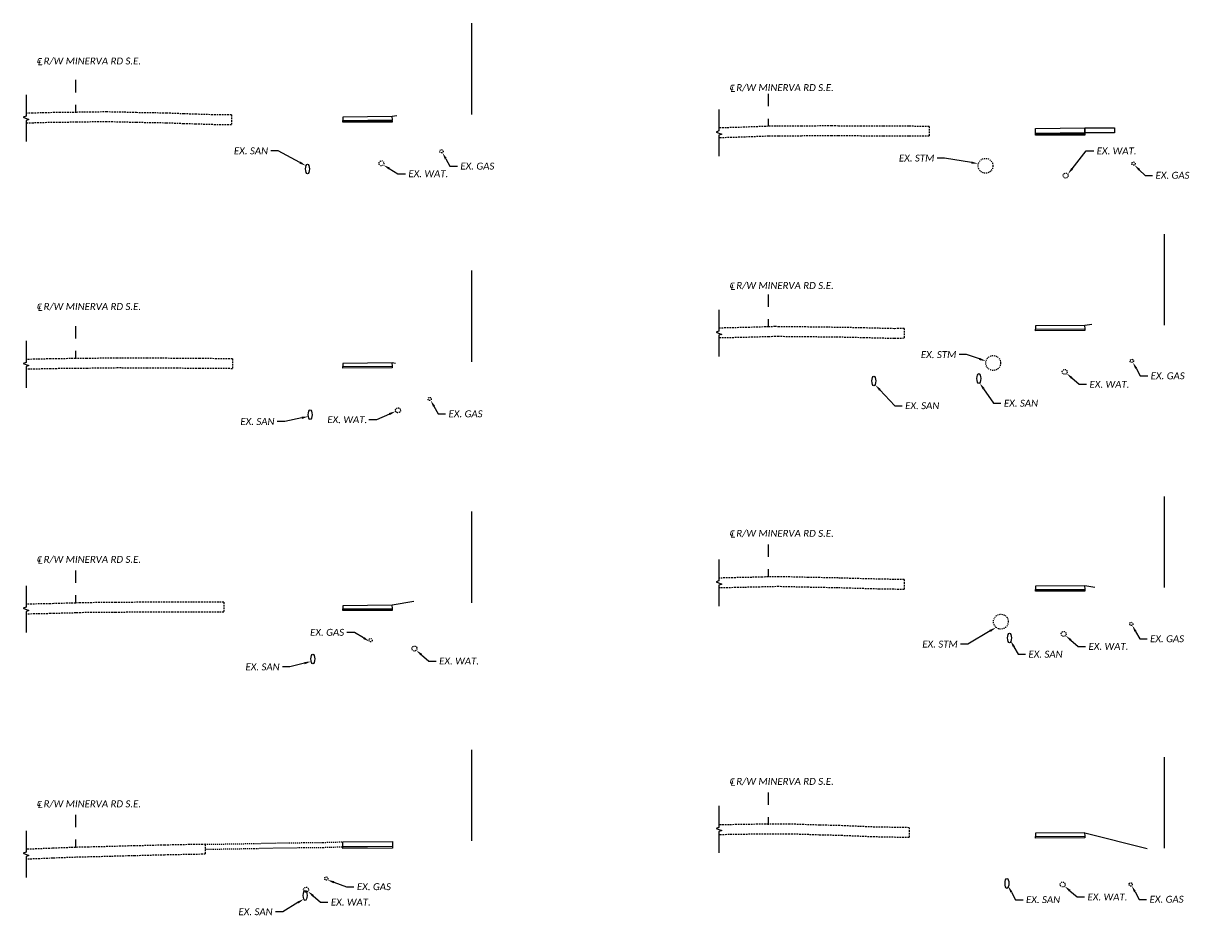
# Model space of a CAD drawing. Header units: feet. Extents: x 2307298 to 2307817, y 363952 to 364207.
# Tile 5 of 8: x 2307561 to 2307679, y 364012 to 364104. Entities that reach past the tile are written whole.
import ezdxf
from ezdxf import colors
from ezdxf.entities.mleader import LeaderData, LeaderLine
from ezdxf.math import Vec2, Vec3

# ---------------------------------------------------------------- set-up
doc = ezdxf.new("R2010")
doc.units = ezdxf.units.FT
doc.header["$MEASUREMENT"] = 0
for name, pattern in [('2', [0.1, 0.06, -0.04]), ('5', [0.1, 0.05, -0.05]), ('cl5', [25, 1.25, -1.25, 20, -1.25, 1.25]), ('OhDOT_USTN3', [0.22, 0.165, -0.055]), ('OhDOT_USTN5', [0.11, 0.055, -0.055]), ('rowex', [0])]:
    doc.linetypes.add(name, pattern=pattern)
for name, color, linetype in [('PF_X_Gas', 2, '5'), ('PF_X_Sanitary_Line', 3, '2'), ('PF_X_Storm_Sewer', 121, '5'), ('PF_X_Water', 131, '5'), ('PV_P_Drive', 230, 'Continuous'), ('PV_P_Walk', 231, 'Continuous'), ('PV_X_Driveway', 7, 'OhDOT_USTN5'), ('RW_X_CL_5', 6, 'cl5'), ('RW_X_Fee_RW', 6, 'rowex'), ('UT_X_Sanitary_Cells', 3, 'Continuous'), ('XS_P_Finished_Grade_Seeded', 3, 'Continuous'), ('XS_P_Pavt_Layers', 251, 'Continuous'), ('XS_X_Pavt', 133, 'OhDOT_USTN3')]:
    doc.layers.add(name, color=color, linetype=linetype)
doc.styles.add('Slanted Normal (0.14) Font 31', font='calibrii.ttf', dxfattribs={"height": 0.14})
doc.styles.add('Slanted-Normal', font='calibrii.ttf', dxfattribs={"height": 0.14})

# ---------------------------------------------------------------- blocks, each defined once
blk = doc.blocks.new('Walk_Agg_Base')
at = {"layer": 'XS_P_Pavt_Layers'}
blk.add_lwpolyline([(0, 0), (5, 0), (5, -0.17), (0, -0.17)], close=True, dxfattribs=at)

msp = doc.modelspace()

# ---------------------------------------------------------------- linework, layer by layer
at = {"layer": 'PF_X_Gas'}
for centre in [(2307603.49, 364090.61), (2307673.42, 364089.36), (2307673.25, 364069.42), (2307602.3, 364065.58), (2307673.2, 364042.85), (2307596.33, 364041.21), (2307591.86, 364017.12), (2307673.14, 364016.53)]:
    msp.add_circle(centre, 0.167, dxfattribs=at)
at = {"layer": 'PF_X_Storm_Sewer'}
for centre in [(2307658.47, 364089.14), (2307659.25, 364069.21), (2307660.02, 364043.08)]:
    msp.add_circle(centre, 0.75, dxfattribs=at)
at = {"layer": 'PF_X_Water'}
for centre in [(2307597.43, 364089.39), (2307666.57, 364088.15), (2307666.47, 364068.32), (2307599.1, 364064.43), (2307666.37, 364041.84), (2307600.76, 364040.36), (2307666.27, 364016.52), (2307589.81, 364016)]:
    msp.add_circle(centre, 0.25, dxfattribs=at)
at = {"layer": 'PV_P_Drive'}
msp.add_lwpolyline([(2307668.52, 364092.98), (2307671.52, 364092.97), (2307671.52, 364092.47), (2307668.52, 364092.48)], close=True, dxfattribs=at)
at = {"layer": 'PV_P_Walk'}
for points in [[(2307593.52, 364094.06), (2307593.52, 364093.73), (2307598.53, 364093.78), (2307598.52, 364094.11)], [(2307663.52, 364092.9), (2307668.52, 364092.98), (2307668.52, 364092.48), (2307663.52, 364092.4)], [(2307663.52, 364072.96), (2307663.52, 364072.63), (2307668.53, 364072.68), (2307668.52, 364073.01)], [(2307593.52, 364069.18), (2307593.52, 364068.85), (2307598.53, 364068.9), (2307598.52, 364069.23)], [(2307663.52, 364046.65), (2307663.52, 364046.32), (2307668.53, 364046.37), (2307668.52, 364046.7)], [(2307593.52, 364044.69), (2307593.52, 364044.36), (2307598.53, 364044.41), (2307598.52, 364044.74)], [(2307663.52, 364021.69), (2307663.52, 364021.36), (2307668.53, 364021.41), (2307668.52, 364021.74)], [(2307593.53, 364020.83), (2307598.53, 364020.87), (2307598.53, 364020.37), (2307593.53, 364020.33)]]:
    msp.add_lwpolyline(points, close=True, dxfattribs=at)
at = {"layer": 'PV_X_Driveway'}
for points in [[(2307579.63, 364020.58), (2307584.51, 364020.66), (2307586.52, 364020.71), (2307589.58, 364020.75), (2307591.52, 364020.77), (2307593.53, 364020.83)], [(2307579.64, 364020.08), (2307584.52, 364020.16), (2307586.53, 364020.21), (2307589.59, 364020.25), (2307591.53, 364020.27), (2307593.54, 364020.33)]]:
    msp.add_lwpolyline(points, dxfattribs=at)
at = {"layer": 'RW_X_CL_5'}
for points in [[(2307566.52, 364097.81), (2307566.52, 364094.54)], [(2307636.52, 364096.4), (2307636.52, 364093.13)], [(2307636.52, 364076.14), (2307636.52, 364072.87)], [(2307566.52, 364072.93), (2307566.52, 364069.66)], [(2307636.52, 364050.87), (2307636.52, 364047.6)], [(2307566.52, 364048.24), (2307566.52, 364044.96)], [(2307636.52, 364025.82), (2307636.52, 364022.54)], [(2307566.52, 364023.55), (2307566.52, 364020.27)]]:
    msp.add_lwpolyline(points, dxfattribs=at)
at = {"layer": 'RW_X_Fee_RW'}
for points in [[(2307606.52, 364103.54), (2307606.52, 364094.33)], [(2307676.52, 364082.24), (2307676.52, 364073.04)], [(2307606.52, 364078.55), (2307606.52, 364069.34)], [(2307676.52, 364055.74), (2307676.52, 364046.53)], [(2307606.52, 364054.2), (2307606.52, 364044.99)], [(2307606.52, 364030.14), (2307606.52, 364020.93)], [(2307676.52, 364029.39), (2307676.52, 364020.18)]]:
    msp.add_lwpolyline(points, dxfattribs=at)
at = {"layer": 'UT_X_Sanitary_Cells'}
for centre in [(2307589.96, 364088.82), (2307647.19, 364067.4), (2307657.8, 364067.64), (2307590.23, 364063.99), (2307660.89, 364041.43), (2307590.5, 364039.31), (2307660.64, 364016.63), (2307589.72, 364015.41)]:
    msp.add_ellipse(centre, major_axis=(0, 0.5), ratio=0.384346, dxfattribs=at)
at = {"layer": 'XS_P_Finished_Grade_Seeded'}
for points in [[(2307598.98, 364094.19), (2307598.52, 364094.11)], [(2307669.22, 364073.12), (2307668.52, 364073.01)], [(2307598.86, 364069.17), (2307598.52, 364069.23)], [(2307669.53, 364046.53), (2307668.52, 364046.7)], [(2307600.7, 364045.11), (2307598.52, 364044.74)], [(2307668.52, 364021.74), (2307674.8, 364020.17)]]:
    msp.add_lwpolyline(points, dxfattribs=at)
at = {"layer": 'XS_X_Pavt', "linetype": 'Continuous'}
for points in [[(2307561.52, 364096.32), (2307561.52, 364094.14), (2307561.24, 364094.04), (2307561.81, 364093.83), (2307561.52, 364093.73), (2307561.52, 364091.58)], [(2307631.52, 364094.83), (2307631.52, 364092.66), (2307631.24, 364092.55), (2307631.81, 364092.35), (2307631.52, 364092.24), (2307631.52, 364090.1)], [(2307631.52, 364074.6), (2307631.52, 364072.43), (2307631.24, 364072.32), (2307631.81, 364072.11), (2307631.52, 364072.01), (2307631.52, 364069.87)], [(2307561.52, 364071.46), (2307561.52, 364069.28), (2307561.24, 364069.18), (2307561.81, 364068.97), (2307561.52, 364068.87), (2307561.52, 364066.72)], [(2307631.52, 364049.37), (2307631.52, 364047.19), (2307631.24, 364047.09), (2307631.81, 364046.88), (2307631.52, 364046.78), (2307631.52, 364044.63)], [(2307561.52, 364046.71), (2307561.52, 364044.53), (2307561.24, 364044.43), (2307561.81, 364044.22), (2307561.52, 364044.12), (2307561.52, 364041.97)], [(2307631.52, 364024.46), (2307631.52, 364022.28), (2307631.24, 364022.18), (2307631.81, 364021.97), (2307631.52, 364021.87), (2307631.52, 364019.72)], [(2307561.52, 364021.95), (2307561.52, 364019.77), (2307561.24, 364019.67), (2307561.81, 364019.46), (2307561.52, 364019.35), (2307561.52, 364017.21)]]:
    msp.add_lwpolyline(points, dxfattribs=at)
at = {"layer": 'XS_X_Pavt'}
for points in [[(2307582.27, 364094.29), (2307580.66, 364094.29), (2307578.7, 364094.35), (2307577.47, 364094.39), (2307575.71, 364094.46), (2307574.42, 364094.48), (2307572.66, 364094.51), (2307571.37, 364094.55), (2307569.68, 364094.58), (2307568.33, 364094.57), (2307566.62, 364094.54), (2307564.95, 364094.52), (2307563.59, 364094.5), (2307562.19, 364094.46), (2307561.52, 364094.44)], [(2307582.27, 364094.29), (2307582.27, 364093.29), (2307580.65, 364093.29), (2307578.67, 364093.35), (2307577.43, 364093.39), (2307575.68, 364093.46), (2307574.4, 364093.48), (2307572.64, 364093.51), (2307571.35, 364093.55), (2307569.67, 364093.58), (2307568.34, 364093.57), (2307566.63, 364093.54), (2307564.96, 364093.52), (2307563.61, 364093.5), (2307562.22, 364093.46), (2307561.55, 364093.44)], [(2307652.77, 364093.12), (2307650.71, 364093.13), (2307648.84, 364093.14), (2307648.13, 364093.14), (2307645.89, 364093.15), (2307643.6, 364093.16), (2307642.91, 364093.17), (2307639.88, 364093.15), (2307637.53, 364093.14), (2307636.52, 364093.13), (2307633.87, 364093.03), (2307631.52, 364092.96)], [(2307652.77, 364093.12), (2307652.77, 364092.12), (2307650.71, 364092.13), (2307648.83, 364092.14), (2307648.13, 364092.14), (2307645.89, 364092.15), (2307643.59, 364092.16), (2307642.91, 364092.17), (2307639.88, 364092.15), (2307637.54, 364092.14), (2307636.55, 364092.13), (2307633.9, 364092.03), (2307631.55, 364091.96)], [(2307650.24, 364072.71), (2307649.23, 364072.68), (2307646.57, 364072.75), (2307646.25, 364072.76), (2307643.58, 364072.81), (2307640.59, 364072.85), (2307637.6, 364072.88), (2307637.22, 364072.89), (2307636.52, 364072.87), (2307634.61, 364072.81), (2307633.82, 364072.79), (2307631.52, 364072.74)], [(2307650.24, 364072.71), (2307650.24, 364071.71), (2307649.24, 364071.68), (2307646.54, 364071.75), (2307646.22, 364071.76), (2307643.56, 364071.82), (2307640.58, 364071.85), (2307637.59, 364071.88), (2307637.23, 364071.88), (2307636.55, 364071.87), (2307634.63, 364071.81), (2307633.84, 364071.79), (2307631.55, 364071.74)], [(2307582.38, 364069.64), (2307580.8, 364069.65), (2307579.04, 364069.66), (2307576.81, 364069.68), (2307573.76, 364069.7), (2307570.72, 364069.71), (2307567.66, 364069.67), (2307566.52, 364069.66), (2307564.62, 364069.64), (2307563.98, 364069.63), (2307561.83, 364069.58), (2307561.52, 364069.57)], [(2307582.38, 364069.64), (2307582.38, 364068.64), (2307580.79, 364068.65), (2307579.03, 364068.66), (2307576.8, 364068.68), (2307573.76, 364068.7), (2307570.73, 364068.71), (2307567.68, 364068.67), (2307566.53, 364068.66), (2307564.63, 364068.64), (2307564, 364068.63), (2307561.85, 364068.58), (2307561.55, 364068.57)], [(2307650.25, 364047.33), (2307647.8, 364047.37), (2307644.86, 364047.45), (2307643.59, 364047.49), (2307640.56, 364047.55), (2307637.59, 364047.62), (2307636.52, 364047.6), (2307635.9, 364047.58), (2307633.2, 364047.52), (2307631.57, 364047.48)], [(2307650.25, 364047.33), (2307650.25, 364046.33), (2307647.77, 364046.37), (2307644.83, 364046.45), (2307643.56, 364046.49), (2307640.54, 364046.55), (2307637.59, 364046.62), (2307636.55, 364046.6), (2307635.92, 364046.58), (2307633.23, 364046.52), (2307631.59, 364046.48)], [(2307581.51, 364045.05), (2307579.08, 364045.05), (2307576.34, 364045.05), (2307576.08, 364045.05), (2307573.37, 364045.04), (2307570.59, 364045.01), (2307570.28, 364045.01), (2307567.34, 364044.99), (2307566.99, 364044.98), (2307566.52, 364044.96), (2307564.33, 364044.9), (2307563.95, 364044.89), (2307561.52, 364044.84)], [(2307581.51, 364045.05), (2307581.51, 364044.05), (2307579.08, 364044.05), (2307576.34, 364044.05), (2307576.08, 364044.05), (2307573.38, 364044.04), (2307570.6, 364044.01), (2307570.29, 364044.01), (2307567.36, 364043.99), (2307567.02, 364043.98), (2307566.55, 364043.96), (2307564.35, 364043.9), (2307563.98, 364043.89), (2307561.55, 364043.84)], [(2307650.74, 364022.26), (2307647.01, 364022.33), (2307644.01, 364022.46), (2307641.69, 364022.52), (2307638.68, 364022.62), (2307636.52, 364022.62), (2307632.57, 364022.56), (2307631.52, 364022.54)], [(2307650.74, 364022.26), (2307650.74, 364021.26), (2307646.98, 364021.33), (2307643.97, 364021.46), (2307641.66, 364021.52), (2307638.66, 364021.62), (2307636.53, 364021.62), (2307632.59, 364021.56), (2307631.54, 364021.54)], [(2307579.63, 364020.58), (2307578.05, 364020.55), (2307575.49, 364020.5), (2307575.49, 364020.5), (2307572.5, 364020.42), (2307571.89, 364020.41), (2307569.51, 364020.34), (2307567.82, 364020.3), (2307566.52, 364020.27), (2307564.19, 364020.18), (2307561.52, 364020.07)], [(2307579.63, 364020.58), (2307579.63, 364019.58), (2307578.07, 364019.55), (2307575.51, 364019.5), (2307572.52, 364019.42), (2307571.92, 364019.41), (2307569.53, 364019.34), (2307567.85, 364019.3), (2307566.55, 364019.27), (2307564.23, 364019.18), (2307561.56, 364019.07)]]:
    msp.add_lwpolyline(points, dxfattribs=at)

# ---------------------------------------------------------------- block references
at = {"layer": 'PV_P_Walk'}
for p, rotation in [((2307593.52, 364093.73), 6.665707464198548e-10), ((2307663.52, 364072.63), 0.5729386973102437), ((2307593.52, 364068.85), 0.5729386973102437), ((2307593.52, 364044.36), 359.9999999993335), ((2307663.52, 364021.36), 0.5729386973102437), ((2307593.54, 364020.33), 0.5393528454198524)]:
    msp.add_blockref('Walk_Agg_Base', p, dxfattribs=dict(at, rotation=rotation))
for p in [(2307663.52, 364092.4), (2307663.52, 364046.32)]:
    msp.add_blockref('Walk_Agg_Base', p, dxfattribs=at)

# ---------------------------------------------------------------- texts
at = {"layer": 'RW_X_CL_5', "char_height": 0.7, "width": 16.923, "attachment_point": 1, "style": 'Slanted-Normal'}
for insert in [(2307562.5, 364100.23), (2307632.5, 364097.54), (2307632.5, 364077.54), (2307562.5, 364075.42), (2307632.5, 364052.5), (2307562.5, 364049.87), (2307632.5, 364027.44), (2307562.5, 364025.17)]:
    msp.add_mtext('{\\fISOCPEUR|b0|i1|c0|p34;\\H1.21429x;℄} R/W MINERVA RD S.E.', dxfattribs=dict(at, insert=insert))

# ---------------------------------------------------------------- leaders
at = {"layer": 'PF_X_Gas'}
ml = msp.add_multileader_mtext('Standard', dxfattribs=at)
ml.set_content('EX. GAS', color=256, style='Slanted Normal (0.14) Font 31')
ml.set_leader_properties(color=9, linetype='Continuous', lineweight=-1)
ml.build(insert=Vec2(0, 0))
ml.multileader.update_dxf_attribs({"text_left_attachment_type": 2, "text_right_attachment_type": 2, "dogleg_length": 0.15, "arrow_head_size": 0.7, "scale": 5})
ctx = ml.context
ctx.base_point, ctx.scale, ctx.char_height, ctx.arrow_head_size, ctx.landing_gap_size, ctx.plane_origin = Vec3(2307605.1, 364089.1), 5, 0.7, 0.7, 0.3, Vec3(2307603.59, 364090.47)
ctx.left_attachment, ctx.right_attachment = 2, 2
notes = []
notes.append((ctx, [(0, (1, 1, 0), (2307604.35, 364089.1), (1, 0), 0.75, [(0, [(2307603.59, 364090.47)], 0, [])])]))
ctx.mtext.insert, ctx.mtext.flow_direction = Vec3(2307605.4, 364089.46), 5
ml = msp.add_multileader_mtext('Standard', dxfattribs=at)
ml.set_content('EX. GAS', color=256, style='Slanted Normal (0.14) Font 31')
ml.set_leader_properties(color=9, linetype='Continuous', lineweight=-1)
ml.build(insert=Vec2(0, 0))
ml.multileader.update_dxf_attribs({"text_left_attachment_type": 2, "text_right_attachment_type": 2, "dogleg_length": 0.15, "arrow_head_size": 0.7, "scale": 5})
ctx = ml.context
ctx.base_point, ctx.scale, ctx.char_height, ctx.arrow_head_size, ctx.landing_gap_size, ctx.plane_origin = Vec3(2307675.35, 364088.17), 5, 0.7, 0.7, 0.3, Vec3(2307673.51, 364089.22)
ctx.left_attachment, ctx.right_attachment = 2, 2
notes.append((ctx, [(0, (1, 1, 0), (2307674.6, 364088.17), (1, 0), 0.75, [(0, [(2307673.51, 364089.22)], 0, [])])]))
ctx.mtext.insert, ctx.mtext.flow_direction = Vec3(2307675.65, 364088.53), 5
ml = msp.add_multileader_mtext('Standard', dxfattribs=at)
ml.set_content('EX. GAS', color=256, style='Slanted Normal (0.14) Font 31')
ml.set_leader_properties(color=9, linetype='Continuous', lineweight=-1)
ml.build(insert=Vec2(0, 0))
ml.multileader.update_dxf_attribs({"text_left_attachment_type": 2, "text_right_attachment_type": 2, "dogleg_length": 0.15, "arrow_head_size": 0.7, "scale": 5})
ctx = ml.context
ctx.base_point, ctx.scale, ctx.char_height, ctx.arrow_head_size, ctx.landing_gap_size, ctx.plane_origin = Vec3(2307674.86, 364067.91), 5, 0.7, 0.7, 0.3, Vec3(2307673.35, 364069.29)
ctx.left_attachment, ctx.right_attachment = 2, 2
notes.append((ctx, [(0, (1, 1, 0), (2307674.11, 364067.91), (1, 0), 0.75, [(0, [(2307673.35, 364069.29)], 0, [])])]))
ctx.mtext.insert, ctx.mtext.flow_direction = Vec3(2307675.16, 364068.27), 5
ml = msp.add_multileader_mtext('Standard', dxfattribs=at)
ml.set_content('EX. GAS', color=256, style='Slanted Normal (0.14) Font 31')
ml.set_leader_properties(color=9, linetype='Continuous', lineweight=-1)
ml.build(insert=Vec2(0, 0))
ml.multileader.update_dxf_attribs({"text_left_attachment_type": 2, "text_right_attachment_type": 2, "dogleg_length": 0.15, "arrow_head_size": 0.7, "scale": 5})
ctx = ml.context
ctx.base_point, ctx.scale, ctx.char_height, ctx.arrow_head_size, ctx.landing_gap_size, ctx.plane_origin = Vec3(2307603.91, 364064.07), 5, 0.7, 0.7, 0.3, Vec3(2307602.4, 364065.45)
ctx.left_attachment, ctx.right_attachment = 2, 2
notes.append((ctx, [(0, (1, 1, 0), (2307603.16, 364064.07), (1, 0), 0.75, [(0, [(2307602.4, 364065.45)], 0, [])])]))
ctx.mtext.insert, ctx.mtext.flow_direction = Vec3(2307604.21, 364064.43), 5
ml = msp.add_multileader_mtext('Standard', dxfattribs=at)
ml.set_content('EX. GAS', color=256, style='Slanted Normal (0.14) Font 31')
ml.set_leader_properties(color=9, linetype='Continuous', lineweight=-1)
ml.build(insert=Vec2(0, 0))
ml.multileader.update_dxf_attribs({"text_left_attachment_type": 2, "text_right_attachment_type": 2, "dogleg_length": 0.15, "arrow_head_size": 0.7, "scale": 5})
ctx = ml.context
ctx.base_point, ctx.scale, ctx.char_height, ctx.arrow_head_size, ctx.landing_gap_size, ctx.plane_origin = Vec3(2307589.92, 364041.99), 5, 0.7, 0.7, 0.3, Vec3(2307596.42, 364041.07)
ctx.left_attachment, ctx.right_attachment = 2, 2
notes.append((ctx, [(1, (1, 1, 0), (2307594.69, 364041.99), (-1, 0), 0.75, [(0, [(2307596.23, 364041.07)], 0, [])])]))
ctx.mtext.insert, ctx.mtext.flow_direction = Vec3(2307590.22, 364042.35), 5
ml = msp.add_multileader_mtext('Standard', dxfattribs=at)
ml.set_content('EX. GAS', color=256, style='Slanted Normal (0.14) Font 31')
ml.set_leader_properties(color=9, linetype='Continuous', lineweight=-1)
ml.build(insert=Vec2(0, 0))
ml.multileader.update_dxf_attribs({"text_left_attachment_type": 2, "text_right_attachment_type": 2, "dogleg_length": 0.15, "arrow_head_size": 0.7, "scale": 5})
ctx = ml.context
ctx.base_point, ctx.scale, ctx.char_height, ctx.arrow_head_size, ctx.landing_gap_size, ctx.plane_origin = Vec3(2307674.8, 364041.34), 5, 0.7, 0.7, 0.3, Vec3(2307673.29, 364042.71)
ctx.left_attachment, ctx.right_attachment = 2, 2
notes.append((ctx, [(0, (1, 1, 0), (2307674.05, 364041.34), (1, 0), 0.75, [(0, [(2307673.29, 364042.71)], 0, [])])]))
ctx.mtext.insert, ctx.mtext.flow_direction = Vec3(2307675.1, 364041.7), 5
ml = msp.add_multileader_mtext('Standard', dxfattribs=at)
ml.set_content('EX. GAS', color=256, style='Slanted Normal (0.14) Font 31')
ml.set_leader_properties(color=9, linetype='Continuous', lineweight=-1)
ml.build(insert=Vec2(0, 0))
ml.multileader.update_dxf_attribs({"text_left_attachment_type": 2, "text_right_attachment_type": 2, "dogleg_length": 0.15, "arrow_head_size": 0.7, "scale": 5})
ctx = ml.context
ctx.base_point, ctx.scale, ctx.char_height, ctx.arrow_head_size, ctx.landing_gap_size, ctx.plane_origin = Vec3(2307594.65, 364016.3), 5, 0.7, 0.7, 0.3, Vec3(2307591.96, 364016.98)
ctx.left_attachment, ctx.right_attachment = 2, 2
notes.append((ctx, [(0, (1, 1, 0), (2307593.9, 364016.3), (1, 0), 0.75, [(0, [(2307591.96, 364016.98)], 0, [])])]))
ctx.mtext.insert, ctx.mtext.flow_direction = Vec3(2307594.95, 364016.65), 5
ml = msp.add_multileader_mtext('Standard', dxfattribs=at)
ml.set_content('EX. GAS', color=256, style='Slanted Normal (0.14) Font 31')
ml.set_leader_properties(color=9, linetype='Continuous', lineweight=-1)
ml.build(insert=Vec2(0, 0))
ml.multileader.update_dxf_attribs({"text_left_attachment_type": 2, "text_right_attachment_type": 2, "dogleg_length": 0.15, "arrow_head_size": 0.7, "scale": 5})
ctx = ml.context
ctx.base_point, ctx.scale, ctx.char_height, ctx.arrow_head_size, ctx.landing_gap_size, ctx.plane_origin = Vec3(2307674.75, 364015.02), 5, 0.7, 0.7, 0.3, Vec3(2307673.24, 364016.4)
ctx.left_attachment, ctx.right_attachment = 2, 2
notes.append((ctx, [(0, (1, 1, 0), (2307674, 364015.02), (1, 0), 0.75, [(0, [(2307673.24, 364016.4)], 0, [])])]))
ctx.mtext.insert, ctx.mtext.flow_direction = Vec3(2307675.05, 364015.38), 5
at = {"layer": 'PF_X_Sanitary_Line'}
ml = msp.add_multileader_mtext('Standard', dxfattribs=at)
ml.set_content('EX. SAN', color=256, style='Slanted Normal (0.14) Font 31')
ml.set_leader_properties(color=9, linetype='Continuous', lineweight=-1)
ml.build(insert=Vec2(0, 0))
ml.multileader.update_dxf_attribs({"text_left_attachment_type": 2, "text_right_attachment_type": 2, "dogleg_length": 0.15, "arrow_head_size": 0.7, "scale": 5})
ctx = ml.context
ctx.base_point, ctx.scale, ctx.char_height, ctx.arrow_head_size, ctx.landing_gap_size, ctx.plane_origin = Vec3(2307582.22, 364090.64), 5, 0.7, 0.7, 0.3, Vec3(2307590.06, 364088.55)
ctx.left_attachment, ctx.right_attachment = 2, 2
notes.append((ctx, [(1, (1, 1, 0), (2307587, 364090.64), (-1, 0), 0.75, [(0, [(2307589.81, 364089.14)], 0, [])])]))
ctx.mtext.insert, ctx.mtext.flow_direction = Vec3(2307582.52, 364091), 5
ml = msp.add_multileader_mtext('Standard', dxfattribs=at)
ml.set_content('EX. SAN', color=256, style='Slanted Normal (0.14) Font 31')
ml.set_leader_properties(color=9, linetype='Continuous', lineweight=-1)
ml.build(insert=Vec2(0, 0))
ml.multileader.update_dxf_attribs({"text_left_attachment_type": 2, "text_right_attachment_type": 2, "dogleg_length": 0.15, "arrow_head_size": 0.7, "scale": 5})
ctx = ml.context
ctx.base_point, ctx.scale, ctx.char_height, ctx.arrow_head_size, ctx.landing_gap_size, ctx.plane_origin = Vec3(2307660.03, 364065.14), 5, 0.7, 0.7, 0.3, Vec3(2307657.91, 364067.36)
ctx.left_attachment, ctx.right_attachment = 2, 2
notes.append((ctx, [(0, (1, 1, 0), (2307659.28, 364065.14), (1, 0), 0.75, [(0, [(2307657.88, 364067.19)], 0, [])])]))
ctx.mtext.insert, ctx.mtext.flow_direction = Vec3(2307660.33, 364065.5), 5
ml = msp.add_multileader_mtext('Standard', dxfattribs=at)
ml.set_content('EX. SAN', color=256, style='Slanted Normal (0.14) Font 31')
ml.set_leader_properties(color=9, linetype='Continuous', lineweight=-1)
ml.build(insert=Vec2(0, 0))
ml.multileader.update_dxf_attribs({"text_left_attachment_type": 2, "text_right_attachment_type": 2, "dogleg_length": 0.15, "arrow_head_size": 0.7, "scale": 5})
ctx = ml.context
ctx.base_point, ctx.scale, ctx.char_height, ctx.arrow_head_size, ctx.landing_gap_size, ctx.plane_origin = Vec3(2307650.05, 364064.89), 5, 0.7, 0.7, 0.3, Vec3(2307647.3, 364067.12)
ctx.left_attachment, ctx.right_attachment = 2, 2
notes.append((ctx, [(0, (1, 1, 0), (2307649.3, 364064.89), (1, 0), 0.75, [(0, [(2307647.32, 364067.01)], 0, [])])]))
ctx.mtext.insert, ctx.mtext.flow_direction = Vec3(2307650.35, 364065.25), 5
ml = msp.add_multileader_mtext('Standard', dxfattribs=at)
ml.set_content('EX. SAN', color=256, style='Slanted Normal (0.14) Font 31')
ml.set_leader_properties(color=9, linetype='Continuous', lineweight=-1)
ml.build(insert=Vec2(0, 0))
ml.multileader.update_dxf_attribs({"text_left_attachment_type": 2, "text_right_attachment_type": 2, "dogleg_length": 0.15, "arrow_head_size": 0.7, "scale": 5})
ctx = ml.context
ctx.base_point, ctx.scale, ctx.char_height, ctx.arrow_head_size, ctx.landing_gap_size, ctx.plane_origin = Vec3(2307582.87, 364063.29), 5, 0.7, 0.7, 0.3, Vec3(2307590.33, 364063.71)
ctx.left_attachment, ctx.right_attachment = 2, 2
notes.append((ctx, [(1, (1, 1, 0), (2307587.65, 364063.29), (-1, 0), 0.75, [(0, [(2307590.06, 364063.82)], 0, [])])]))
ctx.mtext.insert, ctx.mtext.flow_direction = Vec3(2307583.17, 364063.65), 5
ml = msp.add_multileader_mtext('Standard', dxfattribs=at)
ml.set_content('EX. SAN', color=256, style='Slanted Normal (0.14) Font 31')
ml.set_leader_properties(color=9, linetype='Continuous', lineweight=-1)
ml.build(insert=Vec2(0, 0))
ml.multileader.update_dxf_attribs({"text_left_attachment_type": 2, "text_right_attachment_type": 2, "dogleg_length": 0.15, "arrow_head_size": 0.7, "scale": 5})
ctx = ml.context
ctx.base_point, ctx.scale, ctx.char_height, ctx.arrow_head_size, ctx.landing_gap_size, ctx.plane_origin = Vec3(2307662.51, 364039.79), 5, 0.7, 0.7, 0.3, Vec3(2307661, 364041.16)
ctx.left_attachment, ctx.right_attachment = 2, 2
notes.append((ctx, [(0, (1, 1, 0), (2307661.76, 364039.79), (1, 0), 0.75, [(0, [(2307661, 364041.16)], 0, [])])]))
ctx.mtext.insert, ctx.mtext.flow_direction = Vec3(2307662.81, 364040.14), 5
ml = msp.add_multileader_mtext('Standard', dxfattribs=at)
ml.set_content('EX. SAN', color=256, style='Slanted Normal (0.14) Font 31')
ml.set_leader_properties(color=9, linetype='Continuous', lineweight=-1)
ml.build(insert=Vec2(0, 0))
ml.multileader.update_dxf_attribs({"text_left_attachment_type": 2, "text_right_attachment_type": 2, "dogleg_length": 0.15, "arrow_head_size": 0.7, "scale": 5})
ctx = ml.context
ctx.base_point, ctx.scale, ctx.char_height, ctx.arrow_head_size, ctx.landing_gap_size, ctx.plane_origin = Vec3(2307583.39, 364038.5), 5, 0.7, 0.7, 0.3, Vec3(2307590.6, 364039.04)
ctx.left_attachment, ctx.right_attachment = 2, 2
notes.append((ctx, [(1, (1, 1, 0), (2307588.17, 364038.5), (-1, 0), 0.75, [(0, [(2307590.33, 364039.06)], 0, [])])]))
ctx.mtext.insert, ctx.mtext.flow_direction = Vec3(2307583.69, 364038.86), 5
ml = msp.add_multileader_mtext('Standard', dxfattribs=at)
ml.set_content('EX. SAN', color=256, style='Slanted Normal (0.14) Font 31')
ml.set_leader_properties(color=9, linetype='Continuous', lineweight=-1)
ml.build(insert=Vec2(0, 0))
ml.multileader.update_dxf_attribs({"text_left_attachment_type": 2, "text_right_attachment_type": 2, "dogleg_length": 0.15, "arrow_head_size": 0.7, "scale": 5})
ctx = ml.context
ctx.base_point, ctx.scale, ctx.char_height, ctx.arrow_head_size, ctx.landing_gap_size, ctx.plane_origin = Vec3(2307662.26, 364014.98), 5, 0.7, 0.7, 0.3, Vec3(2307660.75, 364016.36)
ctx.left_attachment, ctx.right_attachment = 2, 2
notes.append((ctx, [(0, (1, 1, 0), (2307661.51, 364014.98), (1, 0), 0.75, [(0, [(2307660.75, 364016.36)], 0, [])])]))
ctx.mtext.insert, ctx.mtext.flow_direction = Vec3(2307662.56, 364015.34), 5
ml = msp.add_multileader_mtext('Standard', dxfattribs=at)
ml.set_content('EX. SAN', color=256, style='Slanted Normal (0.14) Font 31')
ml.set_leader_properties(color=9, linetype='Continuous', lineweight=-1)
ml.build(insert=Vec2(0, 0))
ml.multileader.update_dxf_attribs({"text_left_attachment_type": 2, "text_right_attachment_type": 2, "dogleg_length": 0.15, "arrow_head_size": 0.7, "scale": 5})
ctx = ml.context
ctx.base_point, ctx.scale, ctx.char_height, ctx.arrow_head_size, ctx.landing_gap_size, ctx.plane_origin = Vec3(2307582.68, 364013.76), 5, 0.7, 0.7, 0.3, Vec3(2307589.83, 364015.14)
ctx.left_attachment, ctx.right_attachment = 2, 2
notes.append((ctx, [(1, (1, 1, 0), (2307587.46, 364013.76), (-1, 0), 0.75, [(0, [(2307589.59, 364015.06)], 0, [])])]))
ctx.mtext.insert, ctx.mtext.flow_direction = Vec3(2307582.98, 364014.12), 5
at = {"layer": 'PF_X_Storm_Sewer'}
ml = msp.add_multileader_mtext('Standard', dxfattribs=at)
ml.set_content('EX. STM', color=256, style='Slanted Normal (0.14) Font 31')
ml.set_leader_properties(color=9, linetype='Continuous', lineweight=-1)
ml.build(insert=Vec2(0, 0))
ml.multileader.update_dxf_attribs({"text_left_attachment_type": 2, "text_right_attachment_type": 2, "dogleg_length": 0.15, "arrow_head_size": 0.7, "scale": 5})
ctx = ml.context
ctx.base_point, ctx.scale, ctx.char_height, ctx.arrow_head_size, ctx.landing_gap_size, ctx.plane_origin = Vec3(2307649.42, 364089.91), 5, 0.7, 0.7, 0.3, Vec3(2307659.32, 364087.15)
ctx.left_attachment, ctx.right_attachment = 2, 2
notes.append((ctx, [(1, (1, 1, 0), (2307654.33, 364089.91), (-1, 0), 0.75, [(0, [(2307657.75, 364089.35)], 0, [])])]))
ctx.mtext.insert, ctx.mtext.flow_direction = Vec3(2307649.72, 364090.27), 5
ml = msp.add_multileader_mtext('Standard', dxfattribs=at)
ml.set_content('EX. STM', color=256, style='Slanted Normal (0.14) Font 31')
ml.set_leader_properties(color=9, linetype='Continuous', lineweight=-1)
ml.build(insert=Vec2(0, 0))
ml.multileader.update_dxf_attribs({"text_left_attachment_type": 2, "text_right_attachment_type": 2, "dogleg_length": 0.15, "arrow_head_size": 0.7, "scale": 5})
ctx = ml.context
ctx.base_point, ctx.scale, ctx.char_height, ctx.arrow_head_size, ctx.landing_gap_size, ctx.plane_origin = Vec3(2307651.64, 364070.06), 5, 0.7, 0.7, 0.3, Vec3(2307660.09, 364067.21)
ctx.left_attachment, ctx.right_attachment = 2, 2
notes.append((ctx, [(1, (1, 1, 0), (2307656.55, 364070.06), (-1, 0), 0.75, [(0, [(2307658.52, 364069.4)], 0, [])])]))
ctx.mtext.insert, ctx.mtext.flow_direction = Vec3(2307651.94, 364070.41), 5
ml = msp.add_multileader_mtext('Standard', dxfattribs=at)
ml.set_content('EX. STM', color=256, style='Slanted Normal (0.14) Font 31')
ml.set_leader_properties(color=9, linetype='Continuous', lineweight=-1)
ml.build(insert=Vec2(0, 0))
ml.multileader.update_dxf_attribs({"text_left_attachment_type": 2, "text_right_attachment_type": 2, "dogleg_length": 0.15, "arrow_head_size": 0.7, "scale": 5})
ctx = ml.context
ctx.base_point, ctx.scale, ctx.char_height, ctx.arrow_head_size, ctx.landing_gap_size, ctx.plane_origin = Vec3(2307651.78, 364040.81), 5, 0.7, 0.7, 0.3, Vec3(2307660.86, 364041.08)
ctx.left_attachment, ctx.right_attachment = 2, 2
notes.append((ctx, [(1, (1, 1, 0), (2307656.69, 364040.81), (-1, 0), 0.75, [(0, [(2307659.54, 364042.5)], 0, [])])]))
ctx.mtext.insert, ctx.mtext.flow_direction = Vec3(2307652.08, 364041.16), 5
at = {"layer": 'PF_X_Water'}
ml = msp.add_multileader_mtext('Standard', dxfattribs=at)
ml.set_content('EX. WAT.', color=256, style='Slanted Normal (0.14) Font 31')
ml.set_leader_properties(color=9, linetype='Continuous', lineweight=-1)
ml.build(insert=Vec2(0, 0))
ml.multileader.update_dxf_attribs({"text_left_attachment_type": 2, "text_right_attachment_type": 2, "dogleg_length": 0.15, "arrow_head_size": 0.7, "scale": 5})
ctx = ml.context
ctx.base_point, ctx.scale, ctx.char_height, ctx.arrow_head_size, ctx.landing_gap_size, ctx.plane_origin = Vec3(2307669.4, 364090.64), 5, 0.7, 0.7, 0.3, Vec3(2307666.76, 364087.98)
ctx.left_attachment, ctx.right_attachment = 2, 2
notes.append((ctx, [(0, (1, 1, 0), (2307668.65, 364090.64), (1, 0), 0.75, [(0, [(2307666.78, 364088.29)], 0, [])])]))
ctx.mtext.insert, ctx.mtext.flow_direction = Vec3(2307669.7, 364090.99), 5
ml = msp.add_multileader_mtext('Standard', dxfattribs=at)
ml.set_content('EX. WAT.', color=256, style='Slanted Normal (0.14) Font 31')
ml.set_leader_properties(color=9, linetype='Continuous', lineweight=-1)
ml.build(insert=Vec2(0, 0))
ml.multileader.update_dxf_attribs({"text_left_attachment_type": 2, "text_right_attachment_type": 2, "dogleg_length": 0.15, "arrow_head_size": 0.7, "scale": 5})
ctx = ml.context
ctx.base_point, ctx.scale, ctx.char_height, ctx.arrow_head_size, ctx.landing_gap_size, ctx.plane_origin = Vec3(2307599.85, 364088.34), 5, 0.7, 0.7, 0.3, Vec3(2307597.62, 364089.22)
ctx.left_attachment, ctx.right_attachment = 2, 2
notes.append((ctx, [(0, (1, 1, 0), (2307599.1, 364088.34), (1, 0), 0.75, [(0, [(2307597.62, 364089.22)], 0, [])])]))
ctx.mtext.insert, ctx.mtext.flow_direction = Vec3(2307600.15, 364088.69), 5
ml = msp.add_multileader_mtext('Standard', dxfattribs=at)
ml.set_content('EX. WAT.', color=256, style='Slanted Normal (0.14) Font 31')
ml.set_leader_properties(color=9, linetype='Continuous', lineweight=-1)
ml.build(insert=Vec2(0, 0))
ml.multileader.update_dxf_attribs({"text_left_attachment_type": 2, "text_right_attachment_type": 2, "dogleg_length": 0.15, "arrow_head_size": 0.7, "scale": 5})
ctx = ml.context
ctx.base_point, ctx.scale, ctx.char_height, ctx.arrow_head_size, ctx.landing_gap_size, ctx.plane_origin = Vec3(2307668.68, 364067.06), 5, 0.7, 0.7, 0.3, Vec3(2307666.66, 364068.16)
ctx.left_attachment, ctx.right_attachment = 2, 2
notes.append((ctx, [(0, (1, 1, 0), (2307667.93, 364067.06), (1, 0), 0.75, [(0, [(2307666.66, 364068.16)], 0, [])])]))
ctx.mtext.insert, ctx.mtext.flow_direction = Vec3(2307668.98, 364067.41), 5
ml = msp.add_multileader_mtext('Standard', dxfattribs=at)
ml.set_content('EX. WAT.', color=256, style='Slanted Normal (0.14) Font 31')
ml.set_leader_properties(color=9, linetype='Continuous', lineweight=-1)
ml.build(insert=Vec2(0, 0))
ml.multileader.update_dxf_attribs({"text_left_attachment_type": 2, "text_right_attachment_type": 2, "dogleg_length": 0.15, "arrow_head_size": 0.7, "scale": 5})
ctx = ml.context
ctx.base_point, ctx.scale, ctx.char_height, ctx.arrow_head_size, ctx.landing_gap_size, ctx.plane_origin = Vec3(2307591.66, 364063.48), 5, 0.7, 0.7, 0.3, Vec3(2307599.28, 364064.26)
ctx.left_attachment, ctx.right_attachment = 2, 2
notes.append((ctx, [(1, (1, 1, 0), (2307596.92, 364063.48), (-1, 0), 0.75, [(0, [(2307598.87, 364064.33)], 0, [])])]))
ctx.mtext.insert, ctx.mtext.flow_direction = Vec3(2307591.96, 364063.84), 5
ml = msp.add_multileader_mtext('Standard', dxfattribs=at)
ml.set_content('EX. WAT.', color=256, style='Slanted Normal (0.14) Font 31')
ml.set_leader_properties(color=9, linetype='Continuous', lineweight=-1)
ml.build(insert=Vec2(0, 0))
ml.multileader.update_dxf_attribs({"text_left_attachment_type": 2, "text_right_attachment_type": 2, "dogleg_length": 0.15, "arrow_head_size": 0.7, "scale": 5})
ctx = ml.context
ctx.base_point, ctx.scale, ctx.char_height, ctx.arrow_head_size, ctx.landing_gap_size, ctx.plane_origin = Vec3(2307668.58, 364040.58), 5, 0.7, 0.7, 0.3, Vec3(2307666.56, 364041.67)
ctx.left_attachment, ctx.right_attachment = 2, 2
notes.append((ctx, [(0, (1, 1, 0), (2307667.83, 364040.58), (1, 0), 0.75, [(0, [(2307666.56, 364041.67)], 0, [])])]))
ctx.mtext.insert, ctx.mtext.flow_direction = Vec3(2307668.88, 364040.93), 5
ml = msp.add_multileader_mtext('Standard', dxfattribs=at)
ml.set_content('EX. WAT.', color=256, style='Slanted Normal (0.14) Font 31')
ml.set_leader_properties(color=9, linetype='Continuous', lineweight=-1)
ml.build(insert=Vec2(0, 0))
ml.multileader.update_dxf_attribs({"text_left_attachment_type": 2, "text_right_attachment_type": 2, "dogleg_length": 0.15, "arrow_head_size": 0.7, "scale": 5})
ctx = ml.context
ctx.base_point, ctx.scale, ctx.char_height, ctx.arrow_head_size, ctx.landing_gap_size, ctx.plane_origin = Vec3(2307602.96, 364039.1), 5, 0.7, 0.7, 0.3, Vec3(2307600.94, 364040.19)
ctx.left_attachment, ctx.right_attachment = 2, 2
notes.append((ctx, [(0, (1, 1, 0), (2307602.21, 364039.1), (1, 0), 0.75, [(0, [(2307600.94, 364040.19)], 0, [])])]))
ctx.mtext.insert, ctx.mtext.flow_direction = Vec3(2307603.26, 364039.45), 5
ml = msp.add_multileader_mtext('Standard', dxfattribs=at)
ml.set_content('EX. WAT.', color=256, style='Slanted Normal (0.14) Font 31')
ml.set_leader_properties(color=9, linetype='Continuous', lineweight=-1)
ml.build(insert=Vec2(0, 0))
ml.multileader.update_dxf_attribs({"text_left_attachment_type": 2, "text_right_attachment_type": 2, "dogleg_length": 0.15, "arrow_head_size": 0.7, "scale": 5})
ctx = ml.context
ctx.base_point, ctx.scale, ctx.char_height, ctx.arrow_head_size, ctx.landing_gap_size, ctx.plane_origin = Vec3(2307592.02, 364014.74), 5, 0.7, 0.7, 0.3, Vec3(2307590, 364015.83)
ctx.left_attachment, ctx.right_attachment = 2, 2
notes.append((ctx, [(0, (1, 1, 0), (2307591.27, 364014.74), (1, 0), 0.75, [(0, [(2307590, 364015.83)], 0, [])])]))
ctx.mtext.insert, ctx.mtext.flow_direction = Vec3(2307592.32, 364015.09), 5
ml = msp.add_multileader_mtext('Standard', dxfattribs=at)
ml.set_content('EX. WAT.', color=256, style='Slanted Normal (0.14) Font 31')
ml.set_leader_properties(color=9, linetype='Continuous', lineweight=-1)
ml.build(insert=Vec2(0, 0))
ml.multileader.update_dxf_attribs({"text_left_attachment_type": 2, "text_right_attachment_type": 2, "dogleg_length": 0.15, "arrow_head_size": 0.7, "scale": 5})
ctx = ml.context
ctx.base_point, ctx.scale, ctx.char_height, ctx.arrow_head_size, ctx.landing_gap_size, ctx.plane_origin = Vec3(2307668.48, 364015.26), 5, 0.7, 0.7, 0.3, Vec3(2307666.46, 364016.35)
ctx.left_attachment, ctx.right_attachment = 2, 2
notes.append((ctx, [(0, (1, 1, 0), (2307667.73, 364015.26), (1, 0), 0.75, [(0, [(2307666.46, 364016.35)], 0, [])])]))
ctx.mtext.insert, ctx.mtext.flow_direction = Vec3(2307668.78, 364015.61), 5
for ctx, leaders in notes:
    for number, flags, end, landing, length, lines in leaders:
        leader = LeaderData()
        leader.index, (leader.has_last_leader_line, leader.has_dogleg_vector, leader.attachment_direction) = number, flags
        leader.last_leader_point, leader.dogleg_vector, leader.dogleg_length = Vec3(end), Vec3(landing), length
        for number, points, colour, breaks in lines:
            line = LeaderLine()
            line.index, line.vertices, line.color, line.breaks = number, Vec3.list(points), colors.encode_raw_color(colour), breaks
            leader.lines.append(line)
        ctx.leaders.append(leader)

doc.saveas('drawing.dxf')
